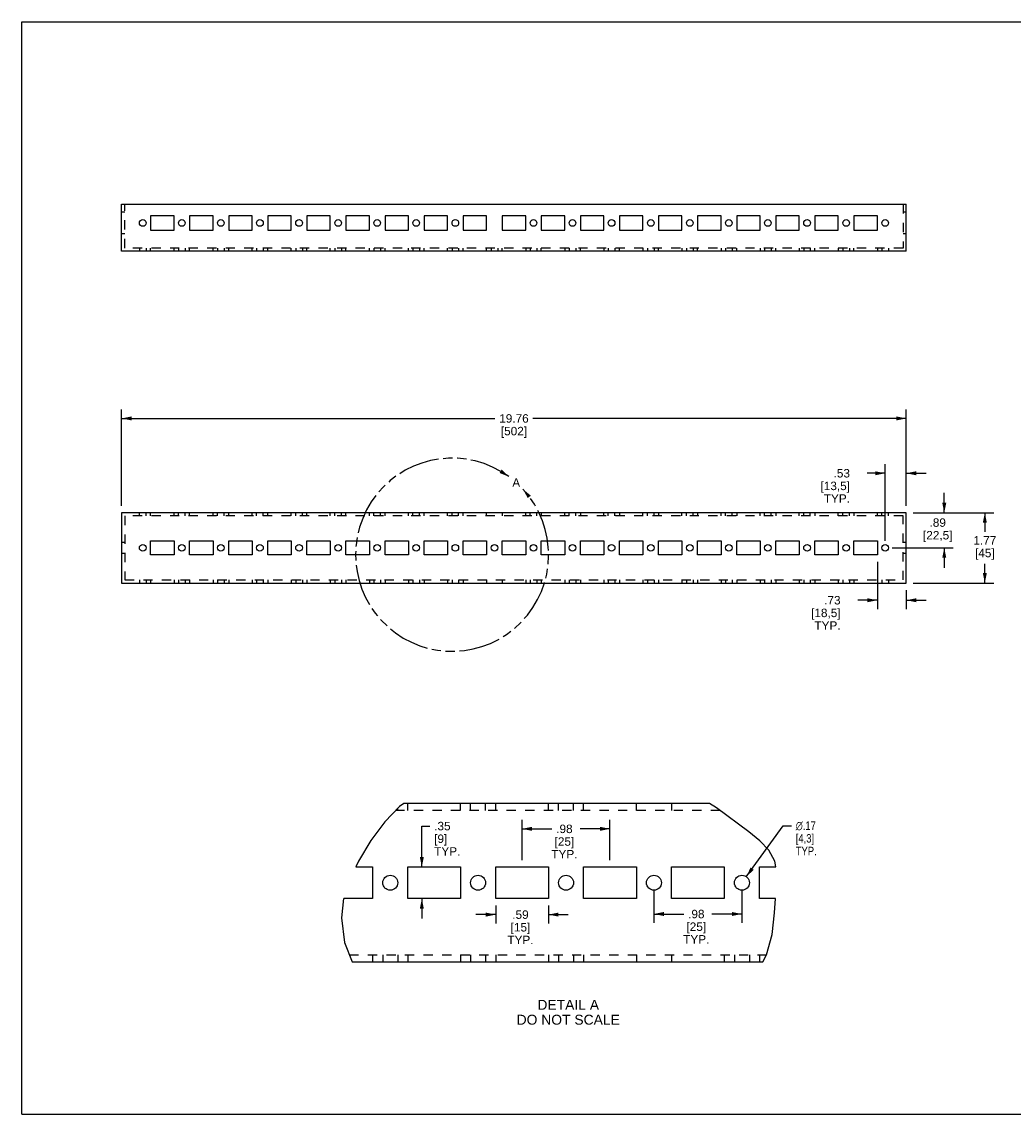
# Model space of a CAD drawing. Header units: inches. Extents: x 0 to 42.5, y 0 to 27.5.
# Tile 1 of 4: x 0 to 25, y 0 to 27.5. Entities that reach past the tile are written whole.
import ezdxf

# ---------------------------------------------------------------- set-up
doc = ezdxf.new("R2010")
doc.units = ezdxf.units.IN
doc.header["$LTSCALE"] = 2.3375
doc.header["$MEASUREMENT"] = 0
doc.linetypes.add('HIDDEN', pattern=[0.2, 0.1, -0.1])
doc.linetypes.add('PHANTOM', pattern=[0.8, 0.45, -0.05, 0.1, -0.05, 0.1, -0.05])
doc.layers.get('0').update_dxf_attribs({"linetype": 'CONTINUOUS'})
doc.layers.add('DEFAULT_2', color=8, linetype='HIDDEN')
doc.layers.add('DEFAULT_3', color=7, linetype='PHANTOM')
doc.styles.get("Standard").update_dxf_attribs({"font": 'arial.ttf'})
doc.styles.add('TEXTSTYLE_1', font='gdt', dxfattribs={"width": 0.8})
doc.dimstyles.new('DIMSTYLE_1', dxfattribs={"dimtxt": 0.2125, "dimasz": 0.25, "dimexe": 0.09, "dimexo": 0.07, "dimgap": 0.0425, "dimtad": 0, "dimtih": 1, "dimtoh": 1, "dimzin": 4, "dimdsep": 46, "dimtxsty": 'Standard', "dimblk": '_FILLED', "dimblk1": '_FILLED', "dimblk2": '_FILLED', "dimcen": 0.09, "dimadec": 3, "dimazin": 1, "dimtfac": 1, "dimtdec": 3, "dimtofl": 0, "dimtmove": 0, "dimatfit": 3, "dimldrblk": '_FILLED', "dimfxl": 0, "dimtolj": 1, "dimtzin": 4, "dimarcsym": 0})
doc.dimstyles.new('DIMSTYLE_2', dxfattribs={"dimtxt": 0.2125, "dimasz": 0.25, "dimexe": 0.09, "dimexo": 0.07, "dimgap": 0.0425, "dimtad": 0, "dimtih": 1, "dimtoh": 1, "dimlfac": 0.444444, "dimzin": 4, "dimdsep": 46, "dimtxsty": 'Standard', "dimblk": '_FILLED', "dimblk1": '_FILLED', "dimblk2": '_FILLED', "dimcen": 0.09, "dimadec": 3, "dimazin": 1, "dimtfac": 1, "dimtdec": 3, "dimtofl": 0, "dimtmove": 0, "dimatfit": 3, "dimldrblk": '_FILLED', "dimfxl": 0, "dimtolj": 1, "dimtzin": 4, "dimarcsym": 0})
doc.dimstyles.new('DIMSTYLE_3', dxfattribs={"dimtxt": 0.2125, "dimasz": 0.25, "dimexe": 0.09, "dimexo": 0.07, "dimgap": 0.09, "dimtad": 0, "dimtih": 1, "dimtoh": 1, "dimlfac": 0.444444, "dimzin": 4, "dimdsep": 46, "dimtxsty": 'Standard', "dimblk": '_FILLED', "dimblk1": '_FILLED', "dimblk2": '_FILLED', "dimcen": 0.09, "dimadec": 3, "dimazin": 1, "dimtfac": 1, "dimtdec": 3, "dimtofl": 0, "dimtmove": 0, "dimatfit": 1, "dimldrblk": '_FILLED', "dimfxl": 0, "dimtolj": 1, "dimtzin": 4, "dimarcsym": 0})

# ---------------------------------------------------------------- blocks, each defined once
blk = doc.blocks.new('_FILLED')
at = {"color": 0, "linetype": 'ByBlock'}
blk.add_solid([(0, 0), (-1, 0.2), (-1, -0.2)], dxfattribs=at)
blk = doc.blocks.new('*D4')
at = {"color": 2, "linetype": 'Continuous'}
for p, q in [((2.514, 15.317), (2.514, 17.74)), ((22.278, 15.317), (22.278, 17.74)), ((2.514, 17.515), (11.918, 17.515)), ((22.278, 17.515), (12.873, 17.515))]:
    blk.add_line(p, q, dxfattribs=at)
at = {"color": 2, "linetype": 'Continuous', "xscale": 0.25, "yscale": 0.25, "zscale": 0.25, "rotation": 180}
blk.add_blockref('_FILLED', (2.514, 17.515), dxfattribs=at)
at = {"color": 2, "linetype": 'Continuous', "xscale": 0.25, "yscale": 0.25, "zscale": 0.25}
blk.add_blockref('_FILLED', (22.278, 17.515), dxfattribs=at)
at = {"color": 2, "linetype": 'Continuous', "insert": (12.396, 17.622), "char_height": 0.2125, "width": 0.74257, "attachment_point": 2, "line_spacing_factor": 0.9}
blk.add_mtext('19.76\\P[502]', dxfattribs=at)
blk = doc.blocks.new('*D5')
at = {"color": 2, "linetype": 'Continuous'}
for p, q in [((21.746, 14.431), (21.746, 16.36)), ((22.278, 15.317), (22.278, 16.36)), ((21.746, 16.135), (21.296, 16.135)), ((22.278, 16.135), (22.778, 16.135))]:
    blk.add_line(p, q, dxfattribs=at)
at = {"color": 2, "linetype": 'Continuous', "xscale": 0.25, "yscale": 0.25, "zscale": 0.25}
blk.add_blockref('_FILLED', (21.746, 16.135), dxfattribs=at)
at = {"color": 2, "linetype": 'Continuous', "xscale": 0.25, "yscale": 0.25, "zscale": 0.25, "rotation": 180}
blk.add_blockref('_FILLED', (22.278, 16.135), dxfattribs=at)
at = {"color": 2, "linetype": 'Continuous', "insert": (20.86, 16.242), "char_height": 0.2125, "width": 0.74178, "attachment_point": 3, "line_spacing_factor": 0.9}
blk.add_mtext('.53\\P[13,5]\\PTYP.', dxfattribs=at)
blk = doc.blocks.new('*D6')
at = {"color": 2, "linetype": 'Continuous'}
for p, q in [((21.549, 13.904), (21.549, 12.714)), ((21.549, 12.939), (21.059, 12.939)), ((22.278, 13.195), (22.278, 12.714)), ((22.278, 12.939), (22.778, 12.939))]:
    blk.add_line(p, q, dxfattribs=at)
at = {"color": 2, "linetype": 'Continuous', "xscale": 0.25, "yscale": 0.25, "zscale": 0.25}
blk.add_blockref('_FILLED', (21.549, 12.939), dxfattribs=at)
at = {"color": 2, "linetype": 'Continuous', "xscale": 0.25, "yscale": 0.25, "zscale": 0.25, "rotation": 180}
blk.add_blockref('_FILLED', (22.278, 12.939), dxfattribs=at)
at = {"color": 2, "linetype": 'Continuous', "insert": (20.623, 13.045), "char_height": 0.2125, "width": 0.74178, "attachment_point": 3, "line_spacing_factor": 0.9}
blk.add_mtext('.73\\P[18,5]\\PTYP.', dxfattribs=at)
blk = doc.blocks.new('*D7')
at = {"color": 2, "linetype": 'Continuous'}
for p, q in [((22.453, 15.142), (24.482, 15.142)), ((24.257, 15.142), (24.257, 14.658)), ((24.257, 13.37), (24.257, 13.855)), ((22.453, 13.37), (24.482, 13.37))]:
    blk.add_line(p, q, dxfattribs=at)
at = {"color": 2, "linetype": 'Continuous', "xscale": 0.25, "yscale": 0.25, "zscale": 0.25}
for p, rotation in [((24.257, 15.142), 90), ((24.257, 13.37), 270)]:
    blk.add_blockref('_FILLED', p, dxfattribs=dict(at, rotation=rotation))
at = {"color": 2, "linetype": 'Continuous', "insert": (24.257, 14.552), "char_height": 0.2125, "width": 0.57746, "attachment_point": 2, "line_spacing_factor": 0.9}
blk.add_mtext('1.77\\P[45]', dxfattribs=at)
blk = doc.blocks.new('*D8')
at = {"color": 2, "linetype": 'Continuous'}
for p, q in [((23.235, 15.142), (23.235, 15.642)), ((22.453, 15.142), (23.46, 15.142)), ((21.921, 14.256), (23.46, 14.256)), ((23.235, 14.256), (23.235, 13.756))]:
    blk.add_line(p, q, dxfattribs=at)
at = {"color": 2, "linetype": 'Continuous', "xscale": 0.25, "yscale": 0.25, "zscale": 0.25}
for p, rotation in [((23.235, 15.142), 270), ((23.235, 14.256), 90)]:
    blk.add_blockref('_FILLED', p, dxfattribs=dict(at, rotation=rotation))
at = {"color": 2, "linetype": 'Continuous', "insert": (23.07, 15), "char_height": 0.2125, "width": 0.74178, "attachment_point": 2, "line_spacing_factor": 0.9}
blk.add_mtext('.89\\P[22,5]', dxfattribs=at)
blk = doc.blocks.new('*D9')
at = {"color": 2, "linetype": 'Continuous'}
for p, q in [((10.075, 6.223), (10.075, 7.253)), ((10.075, 7.253), (10.281, 7.253)), ((10.075, 5.426), (10.075, 4.926))]:
    blk.add_line(p, q, dxfattribs=at)
at = {"color": 2, "linetype": 'Continuous', "xscale": 0.25, "yscale": 0.25, "zscale": 0.25}
for p, rotation in [((10.075, 6.223), 270), ((10.075, 5.426), 90)]:
    blk.add_blockref('_FILLED', p, dxfattribs=dict(at, rotation=rotation))
at = {"color": 2, "linetype": 'Continuous', "insert": (10.387, 7.359), "char_height": 0.2125, "width": 0.65804, "attachment_point": 1, "line_spacing_factor": 0.9}
blk.add_mtext('.35\\P[9]\\PTYP.', dxfattribs=at)
blk = doc.blocks.new('*D10')
at = {"color": 2, "linetype": 'Continuous'}
for p, q in [((11.936, 5.251), (11.936, 4.799)), ((13.265, 5.251), (13.265, 4.799)), ((11.936, 5.024), (11.436, 5.024)), ((13.265, 5.024), (13.765, 5.024))]:
    blk.add_line(p, q, dxfattribs=at)
at = {"color": 2, "linetype": 'Continuous', "xscale": 0.25, "yscale": 0.25, "zscale": 0.25}
blk.add_blockref('_FILLED', (11.936, 5.024), dxfattribs=at)
at = {"color": 2, "linetype": 'Continuous', "xscale": 0.25, "yscale": 0.25, "zscale": 0.25, "rotation": 180}
blk.add_blockref('_FILLED', (13.265, 5.024), dxfattribs=at)
at = {"color": 2, "linetype": 'Continuous', "insert": (12.56, 5.13), "char_height": 0.2125, "width": 0.65804, "attachment_point": 2, "line_spacing_factor": 0.9}
blk.add_mtext('.59\\P[15]\\PTYP.', dxfattribs=at)
blk = doc.blocks.new('*D11')
at = {"color": 2, "linetype": 'Continuous'}
for p, q in [((12.601, 6.398), (12.601, 7.408)), ((12.601, 7.183), (13.354, 7.183)), ((14.815, 7.183), (14.061, 7.183)), ((14.815, 6.398), (14.815, 7.408))]:
    blk.add_line(p, q, dxfattribs=at)
at = {"color": 2, "linetype": 'Continuous', "xscale": 0.25, "yscale": 0.25, "zscale": 0.25, "rotation": 180}
blk.add_blockref('_FILLED', (12.601, 7.183), dxfattribs=at)
at = {"color": 2, "linetype": 'Continuous', "xscale": 0.25, "yscale": 0.25, "zscale": 0.25}
blk.add_blockref('_FILLED', (14.815, 7.183), dxfattribs=at)
at = {"color": 2, "linetype": 'Continuous', "insert": (13.667, 7.289), "char_height": 0.2125, "width": 0.65804, "attachment_point": 2, "line_spacing_factor": 0.9}
blk.add_mtext('.98\\P[25]\\PTYP.', dxfattribs=at)
blk = doc.blocks.new('*D12')
at = {"color": 2, "linetype": 'Continuous'}
for p, q in [((15.922, 5.65), (15.922, 4.814)), ((18.137, 5.65), (18.137, 4.814)), ((15.922, 5.039), (16.676, 5.039)), ((18.137, 5.039), (17.383, 5.039))]:
    blk.add_line(p, q, dxfattribs=at)
at = {"color": 2, "linetype": 'Continuous', "xscale": 0.25, "yscale": 0.25, "zscale": 0.25, "rotation": 180}
blk.add_blockref('_FILLED', (15.922, 5.039), dxfattribs=at)
at = {"color": 2, "linetype": 'Continuous', "xscale": 0.25, "yscale": 0.25, "zscale": 0.25}
blk.add_blockref('_FILLED', (18.137, 5.039), dxfattribs=at)
at = {"color": 2, "linetype": 'Continuous', "insert": (16.989, 5.145), "char_height": 0.2125, "width": 0.65804, "attachment_point": 2, "line_spacing_factor": 0.9}
blk.add_mtext('.98\\P[25]\\PTYP.', dxfattribs=at)
blk = doc.blocks.new('*D13')
at = {"color": 2, "linetype": 'Continuous'}
for p, q in [((18.248, 5.977), (19.181, 7.262)), ((19.181, 7.262), (19.387, 7.262))]:
    blk.add_line(p, q, dxfattribs=at)
at = {"color": 2, "linetype": 'Continuous', "xscale": 0.25, "yscale": 0.25, "zscale": 0.25, "rotation": 234.0125776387}
blk.add_blockref('_FILLED', (18.248, 5.977), dxfattribs=at)
at = {"color": 2, "linetype": 'Continuous', "insert": (19.494, 7.369), "char_height": 0.2125, "width": 0.69569, "attachment_point": 1, "line_spacing_factor": 0.9, "style": 'TEXTSTYLE_1'}
blk.add_mtext('{\\fgdt;n}\\fArial;.17\\P[4,3]\\PTYP.', dxfattribs=at)

msp = doc.modelspace()

# ---------------------------------------------------------------- linework, layer by layer
at = {"color": 7, "linetype": 'Continuous'}
for p, q in [((0, 0), (0, 27.5)), ((0, 27.5), (42.5, 27.5)), ((2.514, 21.728), (2.514, 22.909)), ((2.514, 22.909), (22.278, 22.909)), ((22.278, 21.728), (22.278, 22.909)), ((3.242, 22.613), (3.242, 22.259)), ((3.833, 22.613), (3.242, 22.613)), ((3.833, 22.259), (3.833, 22.613)), ((4.227, 22.613), (4.227, 22.259)), ((4.817, 22.613), (4.227, 22.613)), ((4.817, 22.259), (4.817, 22.613)), ((5.211, 22.613), (5.211, 22.259)), ((5.801, 22.613), (5.211, 22.613)), ((5.801, 22.259), (5.801, 22.613)), ((6.195, 22.613), (6.195, 22.259)), ((6.786, 22.613), (6.195, 22.613)), ((6.786, 22.259), (6.786, 22.613)), ((7.179, 22.613), (7.179, 22.259)), ((7.77, 22.613), (7.179, 22.613)), ((7.77, 22.259), (7.77, 22.613)), ((8.164, 22.613), (8.164, 22.259)), ((8.754, 22.613), (8.164, 22.613)), ((8.754, 22.259), (8.754, 22.613)), ((9.148, 22.613), (9.148, 22.259)), ((9.738, 22.613), (9.148, 22.613)), ((9.738, 22.259), (9.738, 22.613)), ((10.132, 22.613), (10.132, 22.259)), ((10.723, 22.613), (10.132, 22.613)), ((10.723, 22.259), (10.723, 22.613)), ((11.116, 22.613), (11.116, 22.259)), ((11.707, 22.613), (11.116, 22.613)), ((11.707, 22.259), (11.707, 22.613)), ((12.101, 22.613), (12.101, 22.259)), ((12.691, 22.613), (12.101, 22.613)), ((12.691, 22.259), (12.691, 22.613)), ((13.085, 22.613), (13.085, 22.259)), ((13.675, 22.613), (13.085, 22.613)), ((13.675, 22.259), (13.675, 22.613)), ((14.66, 22.613), (14.069, 22.613)), ((14.069, 22.613), (14.069, 22.259)), ((14.66, 22.259), (14.66, 22.613)), ((15.644, 22.613), (15.053, 22.613)), ((15.053, 22.613), (15.053, 22.259)), ((15.644, 22.259), (15.644, 22.613)), ((16.628, 22.613), (16.038, 22.613)), ((16.038, 22.613), (16.038, 22.259)), ((16.628, 22.259), (16.628, 22.613)), ((17.612, 22.613), (17.022, 22.613)), ((17.022, 22.613), (17.022, 22.259)), ((17.612, 22.259), (17.612, 22.613)), ((18.597, 22.613), (18.006, 22.613)), ((18.006, 22.613), (18.006, 22.259)), ((18.597, 22.259), (18.597, 22.613)), ((19.581, 22.613), (18.99, 22.613)), ((18.99, 22.613), (18.99, 22.259)), ((19.581, 22.259), (19.581, 22.613)), ((20.565, 22.613), (19.975, 22.613)), ((19.975, 22.613), (19.975, 22.259)), ((20.565, 22.259), (20.565, 22.613)), ((21.549, 22.613), (20.959, 22.613)), ((20.959, 22.613), (20.959, 22.259)), ((21.549, 22.259), (21.549, 22.613)), ((3.242, 22.259), (3.833, 22.259)), ((4.227, 22.259), (4.817, 22.259)), ((5.211, 22.259), (5.801, 22.259)), ((6.195, 22.259), (6.786, 22.259)), ((7.179, 22.259), (7.77, 22.259)), ((8.164, 22.259), (8.754, 22.259)), ((9.148, 22.259), (9.738, 22.259)), ((10.132, 22.259), (10.723, 22.259)), ((11.116, 22.259), (11.707, 22.259)), ((12.101, 22.259), (12.691, 22.259)), ((13.085, 22.259), (13.675, 22.259)), ((14.069, 22.259), (14.66, 22.259)), ((15.053, 22.259), (15.644, 22.259)), ((16.038, 22.259), (16.628, 22.259)), ((17.022, 22.259), (17.612, 22.259)), ((18.006, 22.259), (18.597, 22.259)), ((18.99, 22.259), (19.581, 22.259)), ((19.975, 22.259), (20.565, 22.259)), ((20.959, 22.259), (21.549, 22.259)), ((22.278, 21.728), (2.514, 21.728)), ((2.514, 15.142), (2.514, 13.37)), ((22.278, 15.142), (2.514, 15.142)), ((22.278, 13.37), (22.278, 15.142)), ((3.242, 14.079), (3.242, 14.433)), ((3.242, 14.433), (3.833, 14.433)), ((3.833, 14.433), (3.833, 14.079)), ((4.227, 14.079), (4.227, 14.433)), ((4.227, 14.433), (4.817, 14.433)), ((4.817, 14.433), (4.817, 14.079)), ((5.211, 14.079), (5.211, 14.433)), ((5.211, 14.433), (5.801, 14.433)), ((5.801, 14.433), (5.801, 14.079)), ((6.195, 14.079), (6.195, 14.433)), ((6.195, 14.433), (6.786, 14.433)), ((6.786, 14.433), (6.786, 14.079)), ((7.179, 14.079), (7.179, 14.433)), ((7.179, 14.433), (7.77, 14.433)), ((7.77, 14.433), (7.77, 14.079)), ((8.164, 14.079), (8.164, 14.433)), ((8.164, 14.433), (8.754, 14.433)), ((8.754, 14.433), (8.754, 14.079)), ((9.148, 14.079), (9.148, 14.433)), ((9.148, 14.433), (9.738, 14.433)), ((9.738, 14.433), (9.738, 14.079)), ((10.132, 14.079), (10.132, 14.433)), ((10.132, 14.433), (10.723, 14.433)), ((10.723, 14.433), (10.723, 14.079)), ((11.116, 14.079), (11.116, 14.433)), ((11.116, 14.433), (11.707, 14.433)), ((11.707, 14.433), (11.707, 14.079)), ((12.101, 14.079), (12.101, 14.433)), ((12.101, 14.433), (12.691, 14.433)), ((12.691, 14.433), (12.691, 14.079)), ((13.085, 14.079), (13.085, 14.433)), ((13.085, 14.433), (13.675, 14.433)), ((13.675, 14.433), (13.675, 14.079)), ((14.069, 14.433), (14.66, 14.433)), ((14.069, 14.079), (14.069, 14.433)), ((14.66, 14.433), (14.66, 14.079)), ((15.053, 14.433), (15.644, 14.433)), ((15.053, 14.079), (15.053, 14.433)), ((15.644, 14.433), (15.644, 14.079)), ((16.038, 14.433), (16.628, 14.433)), ((16.038, 14.079), (16.038, 14.433)), ((16.628, 14.433), (16.628, 14.079)), ((17.022, 14.433), (17.612, 14.433)), ((17.022, 14.079), (17.022, 14.433)), ((17.612, 14.433), (17.612, 14.079)), ((18.006, 14.433), (18.597, 14.433)), ((18.006, 14.079), (18.006, 14.433)), ((18.597, 14.433), (18.597, 14.079)), ((18.99, 14.433), (19.581, 14.433)), ((18.99, 14.079), (18.99, 14.433)), ((19.581, 14.433), (19.581, 14.079)), ((19.975, 14.433), (20.565, 14.433)), ((19.975, 14.079), (19.975, 14.433)), ((20.565, 14.433), (20.565, 14.079)), ((20.959, 14.433), (21.549, 14.433)), ((20.959, 14.079), (20.959, 14.433)), ((21.549, 14.433), (21.549, 14.079)), ((3.833, 14.079), (3.242, 14.079)), ((4.817, 14.079), (4.227, 14.079)), ((5.801, 14.079), (5.211, 14.079)), ((6.786, 14.079), (6.195, 14.079)), ((7.77, 14.079), (7.179, 14.079)), ((8.754, 14.079), (8.164, 14.079)), ((9.738, 14.079), (9.148, 14.079)), ((10.723, 14.079), (10.132, 14.079)), ((11.707, 14.079), (11.116, 14.079)), ((12.691, 14.079), (12.101, 14.079)), ((13.675, 14.079), (13.085, 14.079)), ((14.66, 14.079), (14.069, 14.079)), ((15.644, 14.079), (15.053, 14.079)), ((16.628, 14.079), (16.038, 14.079)), ((17.612, 14.079), (17.022, 14.079)), ((18.597, 14.079), (18.006, 14.079)), ((19.581, 14.079), (18.99, 14.079)), ((20.565, 14.079), (19.975, 14.079)), ((21.549, 14.079), (20.959, 14.079)), ((2.514, 13.37), (22.278, 13.37)), ((9.515, 7.746), (9.144, 7.359)), ((9.622, 7.818), (9.515, 7.746)), ((17.324, 7.818), (9.622, 7.818)), ((17.495, 7.709), (17.324, 7.818)), ((18.316, 7.109), (17.495, 7.709)), ((9.144, 7.359), (8.791, 6.887)), ((8.791, 6.887), (8.478, 6.368)), ((18.589, 6.885), (18.316, 7.109)), ((18.819, 6.643), (18.589, 6.885)), ((18.968, 6.368), (18.819, 6.643)), ((8.478, 6.368), (8.409, 6.223)), ((18.995, 6.223), (18.968, 6.368)), ((8.409, 6.223), (8.836, 6.223)), ((8.836, 6.223), (8.836, 5.426)), ((9.722, 5.426), (9.722, 6.223)), ((9.722, 6.223), (11.05, 6.223)), ((11.05, 6.223), (11.05, 5.426)), ((11.936, 5.426), (11.936, 6.223)), ((11.936, 6.223), (13.265, 6.223)), ((13.265, 6.223), (13.265, 5.426)), ((14.151, 6.223), (15.48, 6.223)), ((14.151, 5.426), (14.151, 6.223)), ((15.48, 6.223), (15.48, 5.426)), ((16.365, 6.223), (17.694, 6.223)), ((16.365, 5.426), (16.365, 6.223)), ((17.694, 6.223), (17.694, 5.426)), ((18.58, 6.223), (18.995, 6.223)), ((18.58, 5.426), (18.58, 6.223)), ((8.106, 5.426), (8.048, 4.946)), ((8.836, 5.426), (8.107, 5.426)), ((11.05, 5.426), (9.722, 5.426)), ((13.265, 5.426), (11.936, 5.426)), ((15.48, 5.426), (14.151, 5.426)), ((17.694, 5.426), (16.365, 5.426)), ((18.985, 5.426), (18.58, 5.426)), ((18.962, 5.067), (18.985, 5.426)), ((18.899, 4.526), (18.962, 5.067)), ((8.048, 4.946), (8.126, 4.318)), ((18.761, 4.012), (18.899, 4.526)), ((8.126, 4.318), (8.318, 3.832)), ((18.666, 3.832), (18.761, 4.012)), ((8.318, 3.832), (18.666, 3.832)), ((0, 0), (42.5, 0))]:
    msp.add_line(p, q, dxfattribs=at)
for centre, radius in [((3.045, 22.436), 0.0837), ((4.03, 22.436), 0.0837), ((5.014, 22.436), 0.0837), ((5.998, 22.436), 0.0837), ((6.982, 22.436), 0.0837), ((7.967, 22.436), 0.0837), ((8.951, 22.436), 0.0837), ((9.935, 22.436), 0.0837), ((10.919, 22.436), 0.0837), ((12.888, 22.436), 0.0837), ((13.872, 22.436), 0.0837), ((14.856, 22.436), 0.0837), ((15.841, 22.436), 0.0837), ((16.825, 22.436), 0.0837), ((17.809, 22.436), 0.0837), ((18.793, 22.436), 0.0837), ((19.778, 22.436), 0.0837), ((20.762, 22.436), 0.0837), ((21.746, 22.436), 0.0837), ((3.045, 14.256), 0.0837), ((4.03, 14.256), 0.0837), ((5.014, 14.256), 0.0837), ((5.998, 14.256), 0.0837), ((6.982, 14.256), 0.0837), ((7.967, 14.256), 0.0837), ((8.951, 14.256), 0.0837), ((9.935, 14.256), 0.0837), ((10.919, 14.256), 0.0837), ((11.904, 14.256), 0.0837), ((12.888, 14.256), 0.0837), ((13.872, 14.256), 0.0837), ((14.856, 14.256), 0.0837), ((15.841, 14.256), 0.0837), ((16.825, 14.256), 0.0837), ((17.809, 14.256), 0.0837), ((18.793, 14.256), 0.0837), ((19.778, 14.256), 0.0837), ((20.762, 14.256), 0.0837), ((21.746, 14.256), 0.0837), ((9.279, 5.825), 0.188), ((11.493, 5.825), 0.188), ((13.708, 5.825), 0.188), ((15.922, 5.825), 0.188), ((18.137, 5.825), 0.188)]:
    msp.add_circle(centre, radius, dxfattribs=at)
at = {"layer": 'DEFAULT_2', "color": 8, "linetype": 'HIDDEN'}
for p, q in [((2.593, 21.806), (2.593, 22.909)), ((22.199, 22.909), (22.199, 21.806)), ((2.593, 22.712), (2.514, 22.712)), ((22.278, 22.712), (22.199, 22.712)), ((2.593, 22.161), (2.514, 22.161)), ((22.278, 22.161), (22.199, 22.161)), ((22.199, 21.806), (2.593, 21.806)), ((2.962, 21.806), (2.962, 21.728)), ((3.129, 21.806), (3.129, 21.728)), ((3.242, 21.728), (3.242, 21.806)), ((3.833, 21.728), (3.833, 21.806)), ((3.946, 21.806), (3.946, 21.728)), ((4.113, 21.806), (4.113, 21.728)), ((4.227, 21.728), (4.227, 21.806)), ((4.817, 21.728), (4.817, 21.806)), ((4.93, 21.806), (4.93, 21.728)), ((5.098, 21.806), (5.098, 21.728)), ((5.211, 21.728), (5.211, 21.806)), ((5.801, 21.728), (5.801, 21.806)), ((5.915, 21.806), (5.915, 21.728)), ((6.082, 21.806), (6.082, 21.728)), ((6.195, 21.728), (6.195, 21.806)), ((6.786, 21.728), (6.786, 21.806)), ((6.899, 21.806), (6.899, 21.728)), ((7.066, 21.806), (7.066, 21.728)), ((7.179, 21.728), (7.179, 21.806)), ((7.77, 21.728), (7.77, 21.806)), ((7.883, 21.806), (7.883, 21.728)), ((8.05, 21.806), (8.05, 21.728)), ((8.164, 21.728), (8.164, 21.806)), ((8.754, 21.728), (8.754, 21.806)), ((8.867, 21.806), (8.867, 21.728)), ((9.035, 21.806), (9.035, 21.728)), ((9.148, 21.728), (9.148, 21.806)), ((9.738, 21.728), (9.738, 21.806)), ((9.852, 21.806), (9.852, 21.728)), ((10.019, 21.806), (10.019, 21.728)), ((10.132, 21.728), (10.132, 21.806)), ((10.723, 21.728), (10.723, 21.806)), ((10.836, 21.806), (10.836, 21.728)), ((11.003, 21.806), (11.003, 21.728)), ((11.116, 21.728), (11.116, 21.806)), ((11.707, 21.728), (11.707, 21.806)), ((11.82, 21.806), (11.82, 21.728)), ((11.987, 21.806), (11.987, 21.728)), ((12.101, 21.728), (12.101, 21.806)), ((12.691, 21.806), (12.691, 21.728)), ((12.804, 21.806), (12.804, 21.728)), ((12.972, 21.806), (12.972, 21.728)), ((13.085, 21.728), (13.085, 21.806)), ((13.675, 21.806), (13.675, 21.728)), ((13.789, 21.806), (13.789, 21.728)), ((13.956, 21.806), (13.956, 21.728)), ((14.069, 21.728), (14.069, 21.806)), ((14.66, 21.806), (14.66, 21.728)), ((14.773, 21.806), (14.773, 21.728)), ((14.94, 21.806), (14.94, 21.728)), ((15.053, 21.728), (15.053, 21.806)), ((15.644, 21.806), (15.644, 21.728)), ((15.757, 21.806), (15.757, 21.728)), ((15.924, 21.806), (15.924, 21.728)), ((16.038, 21.728), (16.038, 21.806)), ((16.628, 21.806), (16.628, 21.728)), ((16.741, 21.806), (16.741, 21.728)), ((16.909, 21.806), (16.909, 21.728)), ((17.022, 21.728), (17.022, 21.806)), ((17.612, 21.806), (17.612, 21.728)), ((17.726, 21.806), (17.726, 21.728)), ((17.893, 21.806), (17.893, 21.728)), ((18.006, 21.728), (18.006, 21.806)), ((18.597, 21.806), (18.597, 21.728)), ((18.71, 21.806), (18.71, 21.728)), ((18.877, 21.806), (18.877, 21.728)), ((18.99, 21.728), (18.99, 21.806)), ((19.581, 21.806), (19.581, 21.728)), ((19.694, 21.806), (19.694, 21.728)), ((19.861, 21.806), (19.861, 21.728)), ((19.975, 21.728), (19.975, 21.806)), ((20.565, 21.806), (20.565, 21.728)), ((20.678, 21.806), (20.678, 21.728)), ((20.846, 21.806), (20.846, 21.728)), ((20.959, 21.728), (20.959, 21.806)), ((21.549, 21.806), (21.549, 21.728)), ((21.663, 21.806), (21.663, 21.728)), ((21.83, 21.806), (21.83, 21.728)), ((2.962, 15.063), (2.962, 15.142)), ((3.129, 15.063), (3.129, 15.142)), ((3.242, 15.063), (3.242, 15.142)), ((3.833, 15.063), (3.833, 15.142)), ((3.946, 15.063), (3.946, 15.142)), ((4.113, 15.063), (4.113, 15.142)), ((4.227, 15.063), (4.227, 15.142)), ((4.817, 15.063), (4.817, 15.142)), ((4.93, 15.063), (4.93, 15.142)), ((5.098, 15.063), (5.098, 15.142)), ((5.211, 15.063), (5.211, 15.142)), ((5.801, 15.063), (5.801, 15.142)), ((5.915, 15.063), (5.915, 15.142)), ((6.082, 15.063), (6.082, 15.142)), ((6.195, 15.063), (6.195, 15.142)), ((6.786, 15.063), (6.786, 15.142)), ((6.899, 15.063), (6.899, 15.142)), ((7.066, 15.063), (7.066, 15.142)), ((7.179, 15.063), (7.179, 15.142)), ((7.77, 15.063), (7.77, 15.142)), ((7.883, 15.063), (7.883, 15.142)), ((8.05, 15.063), (8.05, 15.142)), ((8.164, 15.063), (8.164, 15.142)), ((8.754, 15.063), (8.754, 15.142)), ((8.867, 15.063), (8.867, 15.142)), ((9.035, 15.063), (9.035, 15.142)), ((9.148, 15.063), (9.148, 15.142)), ((9.738, 15.063), (9.738, 15.142)), ((9.852, 15.063), (9.852, 15.142)), ((10.019, 15.063), (10.019, 15.142)), ((10.132, 15.063), (10.132, 15.142)), ((10.723, 15.063), (10.723, 15.142)), ((10.836, 15.063), (10.836, 15.142)), ((11.003, 15.063), (11.003, 15.142)), ((11.116, 15.063), (11.116, 15.142)), ((11.707, 15.063), (11.707, 15.142)), ((12.101, 15.142), (12.101, 15.063)), ((12.691, 15.063), (12.691, 15.142)), ((12.804, 15.063), (12.804, 15.142)), ((12.972, 15.063), (12.972, 15.142)), ((13.085, 15.142), (13.085, 15.063)), ((13.675, 15.063), (13.675, 15.142)), ((13.789, 15.063), (13.789, 15.142)), ((13.956, 15.063), (13.956, 15.142)), ((14.069, 15.142), (14.069, 15.063)), ((14.66, 15.063), (14.66, 15.142)), ((14.773, 15.063), (14.773, 15.142)), ((14.94, 15.063), (14.94, 15.142)), ((15.053, 15.142), (15.053, 15.063)), ((15.644, 15.063), (15.644, 15.142)), ((15.757, 15.063), (15.757, 15.142)), ((15.924, 15.063), (15.924, 15.142)), ((16.038, 15.142), (16.038, 15.063)), ((16.628, 15.063), (16.628, 15.142)), ((16.741, 15.063), (16.741, 15.142)), ((16.909, 15.063), (16.909, 15.142)), ((17.022, 15.142), (17.022, 15.063)), ((17.612, 15.063), (17.612, 15.142)), ((17.726, 15.063), (17.726, 15.142)), ((17.893, 15.063), (17.893, 15.142)), ((18.006, 15.142), (18.006, 15.063)), ((18.597, 15.063), (18.597, 15.142)), ((18.71, 15.063), (18.71, 15.142)), ((18.877, 15.063), (18.877, 15.142)), ((18.99, 15.142), (18.99, 15.063)), ((19.581, 15.063), (19.581, 15.142)), ((19.694, 15.063), (19.694, 15.142)), ((19.861, 15.063), (19.861, 15.142)), ((19.975, 15.142), (19.975, 15.063)), ((20.565, 15.063), (20.565, 15.142)), ((20.678, 15.063), (20.678, 15.142)), ((20.846, 15.063), (20.846, 15.142)), ((20.959, 15.142), (20.959, 15.063)), ((21.549, 15.063), (21.549, 15.142)), ((21.663, 15.063), (21.663, 15.142)), ((21.83, 15.063), (21.83, 15.142)), ((2.593, 15.063), (2.593, 13.449)), ((22.199, 15.063), (2.593, 15.063)), ((22.199, 13.449), (22.199, 15.063)), ((2.593, 14.394), (2.514, 14.394)), ((22.278, 14.394), (22.199, 14.394)), ((2.593, 14.118), (2.514, 14.118)), ((22.278, 14.118), (22.199, 14.118)), ((2.593, 13.449), (22.199, 13.449)), ((2.962, 13.449), (2.962, 13.37)), ((3.129, 13.449), (3.129, 13.37)), ((3.242, 13.449), (3.242, 13.37)), ((3.833, 13.449), (3.833, 13.37)), ((3.946, 13.449), (3.946, 13.37)), ((4.113, 13.449), (4.113, 13.37)), ((4.227, 13.449), (4.227, 13.37)), ((4.817, 13.449), (4.817, 13.37)), ((4.93, 13.449), (4.93, 13.37)), ((5.098, 13.449), (5.098, 13.37)), ((5.211, 13.449), (5.211, 13.37)), ((5.801, 13.449), (5.801, 13.37)), ((5.915, 13.449), (5.915, 13.37)), ((6.082, 13.449), (6.082, 13.37)), ((6.195, 13.449), (6.195, 13.37)), ((6.786, 13.449), (6.786, 13.37)), ((6.899, 13.449), (6.899, 13.37)), ((7.066, 13.449), (7.066, 13.37)), ((7.179, 13.449), (7.179, 13.37)), ((7.77, 13.449), (7.77, 13.37)), ((7.883, 13.449), (7.883, 13.37)), ((8.05, 13.449), (8.05, 13.37)), ((8.164, 13.449), (8.164, 13.37)), ((8.754, 13.449), (8.754, 13.37)), ((8.867, 13.449), (8.867, 13.37)), ((9.035, 13.449), (9.035, 13.37)), ((9.148, 13.449), (9.148, 13.37)), ((9.738, 13.449), (9.738, 13.37)), ((9.852, 13.449), (9.852, 13.37)), ((10.019, 13.449), (10.019, 13.37)), ((10.132, 13.449), (10.132, 13.37)), ((10.723, 13.449), (10.723, 13.37)), ((10.836, 13.449), (10.836, 13.37)), ((11.003, 13.449), (11.003, 13.37)), ((11.116, 13.449), (11.116, 13.37)), ((11.707, 13.449), (11.707, 13.37)), ((12.101, 13.449), (12.101, 13.37)), ((12.691, 13.449), (12.691, 13.37)), ((12.804, 13.449), (12.804, 13.37)), ((12.972, 13.449), (12.972, 13.37)), ((13.085, 13.449), (13.085, 13.37)), ((13.675, 13.449), (13.675, 13.37)), ((13.789, 13.449), (13.789, 13.37)), ((13.956, 13.449), (13.956, 13.37)), ((14.069, 13.449), (14.069, 13.37)), ((14.66, 13.449), (14.66, 13.37)), ((14.773, 13.449), (14.773, 13.37)), ((14.94, 13.449), (14.94, 13.37)), ((15.053, 13.449), (15.053, 13.37)), ((15.644, 13.449), (15.644, 13.37)), ((15.757, 13.449), (15.757, 13.37)), ((15.924, 13.449), (15.924, 13.37)), ((16.038, 13.449), (16.038, 13.37)), ((16.628, 13.449), (16.628, 13.37)), ((16.741, 13.449), (16.741, 13.37)), ((16.909, 13.449), (16.909, 13.37)), ((17.022, 13.449), (17.022, 13.37)), ((17.612, 13.449), (17.612, 13.37)), ((17.726, 13.449), (17.726, 13.37)), ((17.893, 13.449), (17.893, 13.37)), ((18.006, 13.449), (18.006, 13.37)), ((18.597, 13.449), (18.597, 13.37)), ((18.71, 13.449), (18.71, 13.37)), ((18.877, 13.449), (18.877, 13.37)), ((18.99, 13.449), (18.99, 13.37)), ((19.581, 13.449), (19.581, 13.37)), ((19.694, 13.449), (19.694, 13.37)), ((19.861, 13.449), (19.861, 13.37)), ((19.975, 13.449), (19.975, 13.37)), ((20.565, 13.449), (20.565, 13.37)), ((20.678, 13.449), (20.678, 13.37)), ((20.846, 13.449), (20.846, 13.37)), ((20.959, 13.449), (20.959, 13.37)), ((21.549, 13.449), (21.549, 13.37)), ((21.663, 13.449), (21.663, 13.37)), ((21.83, 13.449), (21.83, 13.37)), ((9.722, 7.641), (9.722, 7.818)), ((11.05, 7.641), (11.05, 7.818)), ((11.305, 7.641), (11.305, 7.818)), ((11.682, 7.641), (11.682, 7.818)), ((11.936, 7.641), (11.936, 7.818)), ((13.265, 7.641), (13.265, 7.818)), ((13.52, 7.641), (13.52, 7.818)), ((13.896, 7.641), (13.896, 7.818)), ((14.151, 7.641), (14.151, 7.818)), ((15.48, 7.641), (15.48, 7.818)), ((16.365, 7.818), (16.365, 7.641)), ((17.588, 7.641), (9.414, 7.641)), ((9.467, 7.641), (9.467, 7.696)), ((8.248, 4.009), (18.759, 4.009)), ((8.836, 4.009), (8.836, 3.832)), ((9.091, 4.009), (9.091, 3.832)), ((9.467, 4.009), (9.467, 3.832)), ((9.722, 4.009), (9.722, 3.832)), ((11.05, 4.009), (11.05, 3.832)), ((11.305, 4.009), (11.305, 3.832)), ((11.682, 4.009), (11.682, 3.832)), ((11.936, 4.009), (11.936, 3.832)), ((13.265, 4.009), (13.265, 3.832)), ((13.52, 4.009), (13.52, 3.832)), ((13.896, 4.009), (13.896, 3.832)), ((14.151, 4.009), (14.151, 3.832)), ((15.48, 4.009), (15.48, 3.832)), ((16.365, 4.009), (16.365, 3.832)), ((17.694, 4.009), (17.694, 3.832)), ((17.949, 4.009), (17.949, 3.832)), ((18.325, 4.009), (18.325, 3.832)), ((18.58, 4.009), (18.58, 3.832))]:
    msp.add_line(p, q, dxfattribs=at)
at = {"layer": 'DEFAULT_3', "color": 2, "linetype": 'PHANTOM'}
msp.add_arc((10.838, 14.084), 2.431, 53.9673, 42.7351, dxfattribs=at)
msp.add_arc((10.838, 14.084), 2.431, 53.9673, 42.7351, dxfattribs=at)
for points in [[(12.268, 16.049), (12.033, 16.142), (12.084, 16.229)], [(12.268, 16.049), (12.033, 16.142), (12.084, 16.229)], [(12.623, 15.733), (12.743, 15.511), (12.823, 15.571)], [(12.623, 15.733), (12.743, 15.511), (12.823, 15.571)]]:
    msp.add_solid(points, dxfattribs=at)

# ---------------------------------------------------------------- texts
at = {"color": 2, "linetype": 'Continuous', "attachment_point": 2, "line_spacing_factor": 0.9}
for s, insert, char_height, width in [('A', (12.453, 16.006), 0.212, 0.19749), ('DETAIL A\\PDO NOT SCALE', (13.763, 2.878), 0.25, 2.59572)]:
    msp.add_mtext(s, dxfattribs=dict(at, insert=insert, char_height=char_height, width=width))

# ---------------------------------------------------------------- dimensions: what is measured, and where the dimension line sits
at = {"color": 2, "linetype": 'Continuous'}
for base, p1, p2, text, dimstyle, picture, middle in [((22.278, 17.515), (2.514, 15.247), (22.278, 15.247), '<>\\P[]', 'DIMSTYLE_1', '*D4', (12.396, 17.356)), ((14.815, 7.183), (12.601, 6.328), (14.815, 6.328), '<>\\PTYP.\\P[]', 'DIMSTYLE_2', '*D11', (13.708, 6.835)), ((18.137, 5.039), (15.922, 5.72), (18.137, 5.72), '<>\\PTYP.\\P[]', 'DIMSTYLE_2', '*D12', (17.03, 4.691)), ((13.265, 5.024), (11.936, 5.321), (13.265, 5.321), '<>\\PTYP.\\P[]', 'DIMSTYLE_2', '*D10', (12.601, 4.675))]:
    dim = msp.add_linear_dim(base=base, p1=p1, p2=p2, text=text, dimstyle=dimstyle, dxfattribs=at)
    dim.commit()
    dim.dimension.update_dxf_attribs({"geometry": picture, "text_midpoint": middle, "dimtype": 160})
for base, p1, p2, angle, text, dimstyle, picture, middle in [((21.746, 16.135), (22.278, 15.247), (21.746, 14.361), 180, '<>\\PTYP.\\P[]', 'DIMSTYLE_1', '*D5', (20.818, 15.787)), ((23.235, 14.256), (22.383, 15.142), (21.851, 14.256), 270, '<>\\P[]', 'DIMSTYLE_1', '*D8', (23.235, 14.734)), ((24.257, 13.37), (22.383, 15.142), (22.383, 13.37), 270, '<>\\P[]', 'DIMSTYLE_1', '*D7', (24.257, 14.286)), ((21.549, 12.939), (22.278, 13.265), (21.549, 13.974), 180, '<>\\PTYP.\\P[]', 'DIMSTYLE_1', '*D6', (20.581, 12.59)), ((10.075, 5.426), (9.722, 6.223), (9.722, 5.426), 270, '<>\\PTYP.\\P[]', 'DIMSTYLE_2', '*D9', (10.716, 6.904))]:
    dim = msp.add_linear_dim(base=base, p1=p1, p2=p2, angle=angle, text=text, dimstyle=dimstyle, dxfattribs=at)
    dim.commit()
    dim.dimension.update_dxf_attribs({"geometry": picture, "text_midpoint": middle, "dimtype": 160})
dim = msp.add_diameter_dim_2p(p1=(18.248, 5.977), p2=(18.026, 5.673), text='%%c<>\\PTYP.\\P[]', dimstyle='DIMSTYLE_3', override={"dimpost": '<>'}, dxfattribs=at)
dim.commit()
dim.dimension.update_dxf_attribs({"geometry": '*D13', "text_midpoint": (19.924, 6.914), "dimtype": 163})

doc.saveas('drawing.dxf')
